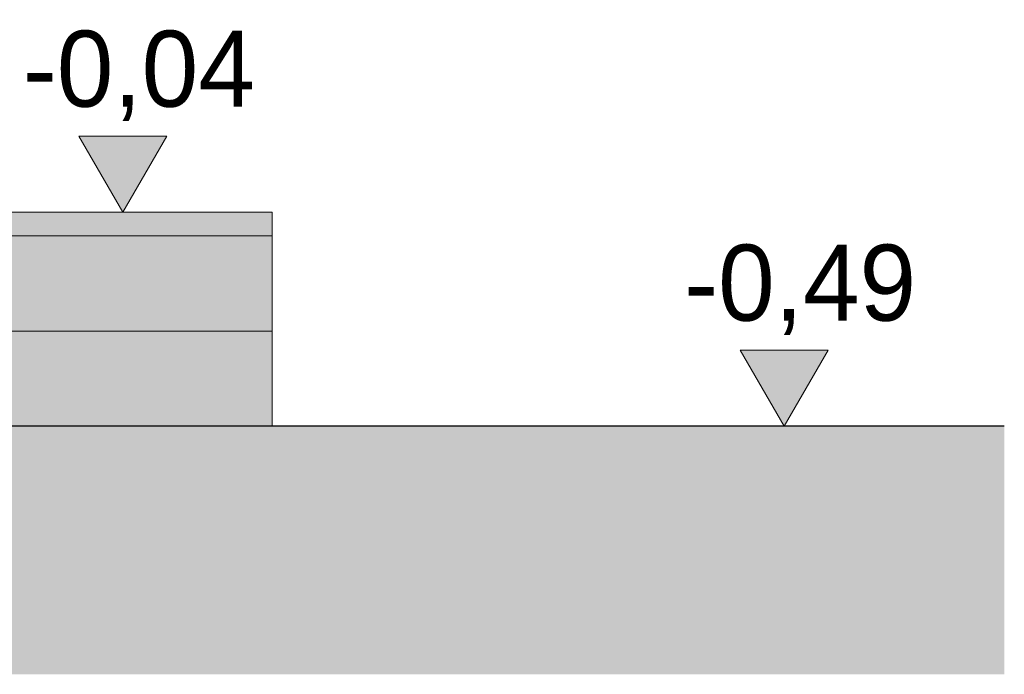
# Model space of a CAD drawing. Extents: x -366324 to -207045, y 68808 to 138616.
# Tile 21 of 170: x -335568 to -333497, y 77998 to 79374. Entities that reach past the tile are written whole.
import ezdxf

# ---------------------------------------------------------------- set-up
doc = ezdxf.new("R2010")
doc.units = 0
doc.header["$MEASUREMENT"] = 0
doc.layers.add('Arch kolorystyka_Nr_Pióra__81', color=7, linetype='Continuous', lineweight=9, true_color=0x5d5d5d)
doc.layers.add('Arch teren_Nr_Pióra__2', color=7, linetype='Continuous', lineweight=13, true_color=0x7f7f7f)
for name, color, linetype, lineweight in [('Arch schody_Nr_Pióra__21', 7, 'Continuous', 9), ('Arch wymiary_Nr_Pióra__21', 7, 'Continuous', 9), ('INWENT TEREN_Nr_Pióra__1', 7, 'Continuous', 25)]:
    doc.layers.add(name, color=color, linetype=linetype, lineweight=lineweight)
doc.layers.add('Arch wymiary', color=7, linetype='Continuous')
doc.styles.add('GENERATED_STYLE_1', font='txt')

# ---------------------------------------------------------------- blocks, each defined once
blk = doc.blocks.new('Wymiary_16', base_point=(-333960.1, 78519.6))
at = {"layer": 'Arch wymiary_Nr_Pióra__21', "linetype": 'Continuous'}
blk.add_hatch(color=256, dxfattribs=at).paths.add_polyline_path([(-333960.1, 78519.6), (-334052.9, 78679.6), (-333867.3, 78679.6)], flags=0)
for p, q in [((-333960.1, 78519.6), (-334052.9, 78679.6)), ((-334052.9, 78679.6), (-333867.3, 78679.6)), ((-333867.3, 78679.6), (-333960.1, 78519.6)), ((-333960.1, 78519.6), (-334080.1, 78519.6)), ((-333960.1, 78519.6), (-333840.1, 78519.6))]:
    blk.add_line(p, q, dxfattribs=at)
at = {"layer": 'Arch wymiary_Nr_Pióra__21', "insert": (-334170.2, 78711.6), "char_height": 160, "attachment_point": 7, "style": 'GENERATED_STYLE_1'}
blk.add_mtext('{-0,49}', dxfattribs=at)
blk = doc.blocks.new('Wymiary_17', base_point=(-335351, 78969.6))
at = {"layer": 'Arch wymiary_Nr_Pióra__21', "linetype": 'Continuous'}
blk.add_hatch(color=256, dxfattribs=at).paths.add_polyline_path([(-335351, 78969.6), (-335443.8, 79129.6), (-335258.2, 79129.6)], flags=0)
for p, q in [((-335351, 78969.6), (-335443.8, 79129.6)), ((-335443.8, 79129.6), (-335258.2, 79129.6)), ((-335258.2, 79129.6), (-335351, 78969.6)), ((-335351, 78969.6), (-335471, 78969.6)), ((-335351, 78969.6), (-335231, 78969.6))]:
    blk.add_line(p, q, dxfattribs=at)
at = {"layer": 'Arch wymiary_Nr_Pióra__21', "insert": (-335561.1, 79161.6), "char_height": 160, "attachment_point": 7, "style": 'GENERATED_STYLE_1'}
blk.add_mtext('{-0,04}', dxfattribs=at)

msp = doc.modelspace()

# ---------------------------------------------------------------- hatches: boundary and pattern name
at = {"layer": 'Arch kolorystyka_Nr_Pióra__81', "linetype": 'Continuous', "lineweight": 0, "true_color": 0x454545}
msp.add_hatch(color=250, dxfattribs=at).paths.add_polyline_path([(-342506.7, 78519.6), (-335036.7, 78519.6), (-335036.7, 78969.6), (-342506.7, 78969.6)], flags=0)
at = {"layer": 'Arch teren_Nr_Pióra__2', "linetype": 'Continuous'}
h = msp.add_hatch(dxfattribs=at)
h.set_pattern_fill('Earth', color=256, style=0, pattern_type=2)
h.set_pattern_definition([(45, (0, 0), (-275.77163, 275.77163), []), (45, (-91.9, 91.9), (-551.5433, 551.5433), []), (45, (-183.85, 183.85), (-551.5433, 551.5433), []), (135, (-275.77, 275.77), (91.92388, 91.92388), [389.99999, -389.99999])])
h.paths.add_polyline_path([(-333497.1, 78519.6), (-365715.2, 78519.6), (-365715.2, 77997.6), (-333497.1, 77997.6)], flags=0)

# ---------------------------------------------------------------- linework, layer by layer
at = {"layer": 'Arch schody_Nr_Pióra__21', "linetype": 'Continuous'}
for p, q in [((-335036.7, 78969.6), (-342506.7, 78969.6)), ((-335036.7, 78969.6), (-335036.7, 78519.6)), ((-335036.7, 78919.6), (-342506.7, 78919.6)), ((-335036.7, 78719.6), (-342506.7, 78719.6))]:
    msp.add_line(p, q, dxfattribs=at)
at = {"layer": 'INWENT TEREN_Nr_Pióra__1', "linetype": 'Continuous'}
msp.add_line((-333497.1, 78519.6), (-365715.2, 78519.6), dxfattribs=at)

# ---------------------------------------------------------------- block references
at = {"layer": 'Arch wymiary', "linetype": 'Continuous'}
for name, p in [('Wymiary_17', (-335351, 78969.6)), ('Wymiary_16', (-333960.1, 78519.6))]:
    msp.add_blockref(name, p, dxfattribs=at)

doc.saveas('drawing.dxf')
